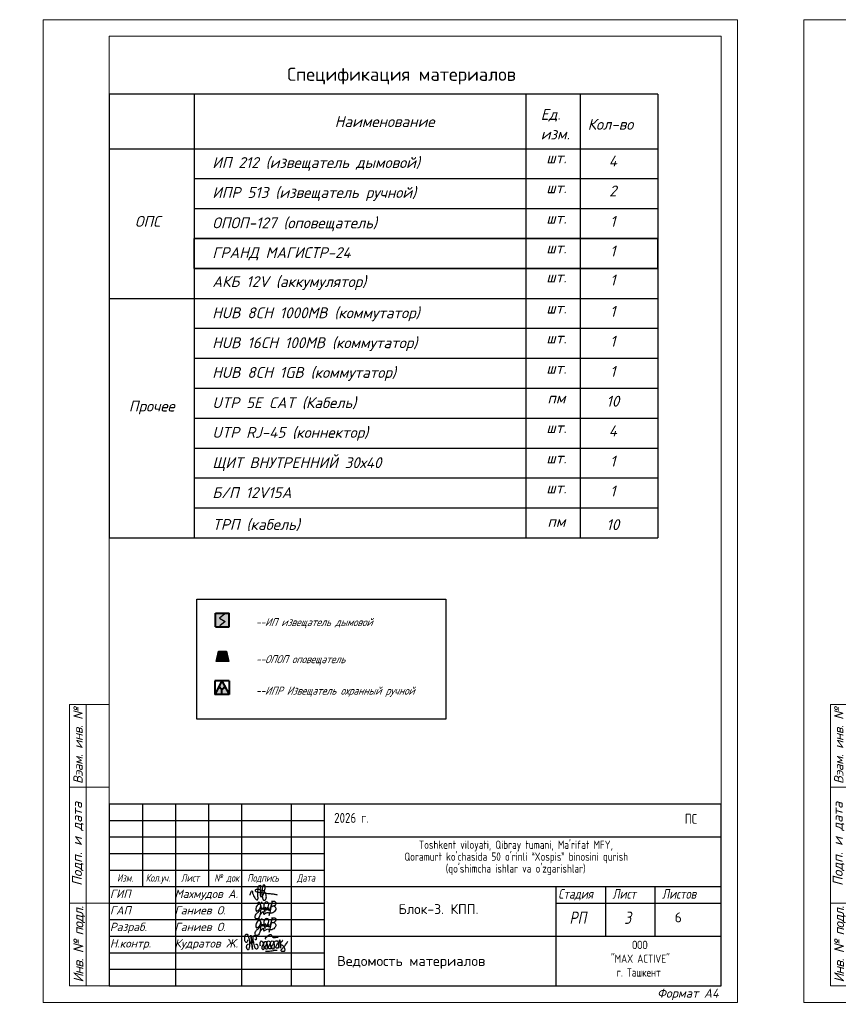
# Model space of a CAD drawing. Header units: millimetres. Extents: x 432047 to 29405049, y -633596 to -603809.
# Tile 3 of 8: x 548511 to 573266, y -633567 to -603809. Entities that reach past the tile are written whole.
import ezdxf
from ezdxf.enums import TextEntityAlignment as Align

# ---------------------------------------------------------------- set-up
doc = ezdxf.new("R2010")
doc.units = ezdxf.units.MM
doc.linetypes.add('CENTER', pattern=[50.8, 31.75, -6.35, 6.35, -6.35])
for name, color, linetype in [('-SBugo-СТН-Телекамеры', 174, 'Continuous'), ('Пожар - надписи', 7, 'Continuous'), ('Рамка (Sheet frame)', 7, 'Continuous'), ('Тревожная кнопка', 1, 'Continuous')]:
    doc.layers.add(name, color=color, linetype=linetype)
for name, color, linetype, lineweight in [('FA.ПС', 1, 'Continuous', 40), ('HVA. Текст (Text) RU.0', 7, 'Continuous', 13), ('Лист4', 7, 'Continuous', 15), ('Пожар - Свето-звуковой оповещатель', 5, 'Continuous', 25), ('ПС', 1, 'Continuous', 40), ('текст', 7, 'Continuous', 25)]:
    doc.layers.add(name, color=color, linetype=linetype, lineweight=lineweight)
doc.styles.add('Gost_AW', font='isocpeui.ttf', dxfattribs={"width": 0.985, "height": 300})
doc.styles.add('RomanS', font='romans.shx')
doc.styles.add('SPDS1', font='spds.shx', dxfattribs={"width": 0.8})
doc.styles.add('style1', font='isocpeui.ttf', dxfattribs={"height": 80})
doc.styles.add('style4', font='isocpeur.ttf', dxfattribs={"height": 350})
doc.styles.add('ГОСТ', font='isocpeur.ttf', dxfattribs={"oblique": 15, "height": 3.5})
doc.styles.add('ГОСТ 250', font='isocpeui.ttf', dxfattribs={"height": 250})
doc.styles.add('ГОСТ 300', font='isocpeur.ttf', dxfattribs={"width": 0.8, "height": 300})

# ---------------------------------------------------------------- blocks, each defined once
blk = doc.blocks.new('A$C113E50ED')
at = {"layer": '-SBugo-СТН-Телекамеры', "linetype": 'Continuous', "lineweight": 30, "ltscale": 10, "true_color": 0xffffff}
h = blk.add_hatch(color=7, dxfattribs=at)
h.dxf.hatch_style = 1
h.paths.add_polyline_path([(281, 237), (-299, 237), (-299, -343), (281, -343)])
at = {"color": 1, "ltscale": 2}
for p, q in [((-299, 237), (281, 237)), ((-299, -343), (-299, 237)), ((-299, 237), (281, 237)), ((281, -343), (281, 237)), ((-299, -343), (281, -343))]:
    blk.add_line(p, q, dxfattribs=at)
at = {"layer": 'FA.ПС', "color": 1, "lineweight": 30, "ltscale": 2}
for p, q in [((79, 205), (-140, 25)), ((-140, 25), (103, -113)), ((103, -113), (-116, -292))]:
    blk.add_line(p, q, dxfattribs=at)
blk = doc.blocks.new('Пожар извещатель световой')
at = {"layer": 'Пожар - Свето-звуковой оповещатель', "linetype": 'Continuous', "lineweight": 30, "ltscale": 300, "true_color": 0x000000}
h = blk.add_hatch(color=18, dxfattribs=at)
h.dxf.hatch_style = 1
h.paths.add_polyline_path([(164, 218), (-164, 218), (-273, -218), (273, -218)])
h.paths.add_polyline_path([(-154, 201), (-40, 200), (-139, -203), (-254, -202)], flags=16)
h.paths.add_polyline_path([(-16, 200), (155, 201), (254, -202), (-115, -202)], flags=16)
at = {"layer": 'Пожар - Свето-звуковой оповещатель'}
h = blk.add_hatch(color=40, dxfattribs=at)
h.dxf.hatch_style = 1
h.paths.add_polyline_path([(-260, -208), (0, -208), (0, 208), (-156, 208)])
h.paths.add_polyline_path([(0, -208), (260, -208), (156, 208), (0, 208)])
at = {"layer": 'Пожар - Свето-звуковой оповещатель', "linetype": 'Continuous', "lineweight": 30, "ltscale": 300, "true_color": 0x000000}
h = blk.add_hatch(color=18, dxfattribs=at)
h.dxf.hatch_style = 1
h.paths.add_polyline_path([(153, 208), (-30, 206), (-134, -210), (257, -208)])
h.paths.add_polyline_path([(-33, 200), (155, 201), (254, -203), (-132, -203)], flags=16)
h.paths.add_polyline_path([(-30, 206), (-152, 208), (-256, -209), (-134, -210)])
h.paths.add_polyline_path([(-32, 200), (-131, -202), (-254, -202), (-154, 201)], flags=16)
at = {"layer": 'Пожар - Свето-звуковой оповещатель', "color": 40, "lineweight": 18, "ltscale": 15, "const_width": 20.8}
blk.add_lwpolyline([(-156, 208), (156, 208), (260, -208), (-260, -208)], close=True, dxfattribs=at)
at = {"layer": 'Пожар - Свето-звуковой оповещатель', "color": 18, "linetype": 'Continuous', "lineweight": 30, "ltscale": 300, "true_color": 0x000000}
for points in [[(-273, -218), (-164, 218), (164, 218), (273, -218)], [(-254, -202), (-154, 201), (-40, 200), (-139, -202)]]:
    blk.add_lwpolyline(points, close=True, dxfattribs=at)
at = {"layer": 'Пожар - Свето-звуковой оповещатель', "color": 40, "lineweight": 18, "ltscale": 15, "const_width": 41.6}
blk.add_lwpolyline([(-156, -208), (-52, 208)], dxfattribs=at)
at = {"layer": 'Пожар - Свето-звуковой оповещатель', "color": 18, "linetype": 'Continuous', "lineweight": 30, "ltscale": 300, "true_color": 0x000000}
blk.add_lwpolyline([(-33, 201), (156, 201), (254, -203), (-132, -203), (-33, 198)], dxfattribs=at)
blk = doc.blocks.new('A$C5AE31C8E')
at = {"layer": 'Тревожная кнопка', "ltscale": 300, "true_color": 0xffffff}
h = blk.add_hatch(color=7, dxfattribs=at)
h.dxf.hatch_style = 1
h.paths.add_polyline_path([(0, 143), (-152, -143), (152, -143)])
at = {"layer": 'Тревожная кнопка', "lineweight": 40}
for p, q in [((152, 143), (-152, 143)), ((-152, 143), (-152, -143)), ((0, 143), (-152, -143)), ((0, 143), (152, -143)), ((152, 143), (152, -143)), ((152, -143), (-152, -143)), ((0, -134), (0, -26))]:
    blk.add_line(p, q, dxfattribs=at)
blk.add_arc((0, 27), 52.5, 192.8151, 347.1849, dxfattribs=at)
blk = doc.blocks.new('Штамп боковой')
at = {"layer": 'Рамка (Sheet frame)', "color": 7, "lineweight": -2}
for p, q in [((0.65, 85), (12.65, 85)), ((0.65, 85), (0.65, 0)), ((5.65, 85), (5.65, 0)), ((12.65, 0), (12.65, 85)), ((0.65, 60), (12.65, 60)), ((0.65, 25), (12.65, 25)), ((0.65, 0), (12.65, 0))]:
    blk.add_line(p, q, dxfattribs=at)
at = {"layer": 'Рамка (Sheet frame)', "color": 7, "lineweight": -2, "rotation": 90, "style": 'ГОСТ'}
for s, insert, char_height, width, attachment_point in [('{\\T0.95;\\C256;Вэам. инв. №}', (1.8, 61.01), 2.8, 25, 1), ('{\\C256;Подп. и дата}', (3.12, 42.91), 3, 28.9392, 5), ('{\\T0.9;\\C256;Инв. № подл.}', (1.8, 1.01), 3, 28.7362, 1)]:
    blk.add_mtext(s, dxfattribs=dict(at, insert=insert, char_height=char_height, width=width, attachment_point=attachment_point))
blk = doc.blocks.new('A4')
at = {"layer": 'Рамка (Sheet frame)', "color": 7, "lineweight": 20}
for p, q in [((0, 297), (210, 297)), ((0, 297), (0, 0)), ((210, 297), (210, 0)), ((20, 292), (205, 292)), ((20, 292), (20, 5)), ((205, 292), (205, 5)), ((20, 60), (20, 5)), ((20, 5), (205, 5)), ((0, 0), (210, 0))]:
    blk.add_line(p, q, dxfattribs=at)
blk.add_blockref('Штамп боковой', (7.35, 5), dxfattribs=at)
at = {"layer": 'Рамка (Sheet frame)', "color": 6, "ltscale": 0.3, "insert": (194.97, 2.41), "char_height": 2.7, "width": 22.1779, "attachment_point": 5, "style": 'ГОСТ'}
blk.add_mtext('Формат А4', dxfattribs=at)
blk = doc.blocks.new('A$C4c4061ee')
at = {"color": 184, "lineweight": 30}
blk.add_spline([(-39.7, -7.1), (-36.8, 4), (-34, 7.9), (-31.2, -0.1), (-24.1, -16.2), (-16.7, -23.5), (-13.9, -23.5), (-12.5, -17.9), (-12.5, 12.7), (-8.3, 24.8), (-4.4, 27), (-3.4, 21.4), (-5.7, 12.9), (-4.4, 8), (-4.4, -10), (-2, -12.6), (3.3, -10), (9.6, 6.1), (12.6, 19.5), (7.6, 28.9), (4.7, 26.6), (2.4, 16.6), (1.1, -1.2), (2.9, -14.2), (6.8, -24.8), (10.9, -24.8), (15, -21.3), (16.5, -17.2), (16.5, -9.9), (12, 2), (5.9, 7.4), (-2.7, 10.3), (-10, 12.1), (-17, 12.1), (-21.5, 11.2), (-22.5, 7.7), (-20, 5.4), (-14, 3.7), (-0.7, 1.8), (11, 0.5), (22.2, -1.2), (37.6, -2.6), (43.5, -3.6), (49.3, -4.5), (54.9, -6.4)], degree=3, dxfattribs=at)
blk = doc.blocks.new('x2')
at = {"color": 184, "lineweight": 30}
for points in [[(78585, 16823), (78585, 16800), (78578, 16780), (78566, 16779), (78552, 16793), (78544, 16821), (78544, 16860), (78552, 16896), (78564, 16910), (78580, 16912), (78601, 16877), (78616, 16818), (78621, 16768), (78619, 16720), (78611, 16676), (78602, 16660), (78593, 16657), (78581, 16669), (78573, 16701), (78576, 16724), (78584, 16740), (78594, 16748), (78603, 16750)], [(78621, 16751), (78648, 16780), (78651, 16827), (78645, 16873), (78641, 16894), (78640, 16890), (78642, 16883), (78649, 16847), (78651, 16827), (78656, 16789), (78660, 16746), (78664, 16706), (78667, 16672), (78670, 16661), (78668, 16666), (78667, 16673), (78662, 16732), (78659, 16755), (78657, 16779), (78656, 16786), (78664, 16778), (78674, 16781), (78681, 16806), (78681, 16850), (78685, 16876), (78696, 16889), (78711, 16888), (78728, 16865), (78731, 16843), (78727, 16825), (78716, 16823), (78709, 16824)], [(78681, 16802), (78685, 16767), (78695, 16721), (78707, 16692), (78720, 16679), (78739, 16676), (78754, 16683), (78761, 16706), (78756, 16725), (78748, 16738), (78736, 16746), (78724, 16744), (78721, 16737)], [(78797, 16717), (78799, 16789), (78806, 16801), (78818, 16800), (78841, 16772), (78848, 16732), (78854, 16681), (78849, 16663), (78835, 16661), (78825, 16677), (78828, 16710), (78841, 16744), (78856, 16774), (78870, 16795), (78889, 16793), (78903, 16760), (78909, 16701), (78909, 16673), (78892, 16667), (78877, 16683), (78882, 16713), (78895, 16740), (78901, 16769), (78910, 16791), (78930, 16803), (78950, 16791), (78958, 16755), (78963, 16717), (78965, 16682), (78952, 16673), (78932, 16676), (78931, 16706), (78946, 16742), (78966, 16782), (78978, 16800), (79002, 16799), (79017, 16771), (79021, 16716), (79017, 16685), (79006, 16671), (78991, 16674), (78983, 16708), (78998, 16742), (79019, 16775), (79039, 16800), (79068, 16805), (79086, 16776), (79091, 16716), (79082, 16687), (79061, 16684), (79050, 16697), (79066, 16740), (79088, 16767), (79107, 16798), (79110, 16823), (79111, 16819), (79125, 16691), (79125, 16695), (79121, 16755), (79122, 16767), (79132, 16785), (79154, 16805), (79162, 16810), (79158, 16808)], [(78886, 16827), (78881, 16847), (78905, 16877), (78937, 16904), (78959, 16908), (78977, 16898), (78986, 16880), (78997, 16864), (79013, 16858), (79041, 16860), (79061, 16865), (79080, 16864), (79086, 16862)], [(79121, 16760), (79131, 16746), (79145, 16737), (79160, 16728), (79174, 16710), (79187, 16686), (79192, 16665), (79190, 16644), (79182, 16633), (79161, 16630), (79145, 16632), (79135, 16643), (79134, 16657), (79144, 16670), (79157, 16684), (79172, 16700), (79187, 16716), (79206, 16740), (79225, 16769), (79240, 16791)], [(78879, 16636), (78919, 16635), (78966, 16642), (79009, 16647), (79042, 16654), (79068, 16654)]]:
    blk.add_spline(points, degree=3, dxfattribs=at)
blk = doc.blocks.new('Odil Ganiyev')
at = {"color": 184, "lineweight": 30}
for points, knots in [([(278093, -189111), (278063, -189124), (277979, -189180), (277976, -189469), (278121, -189357), (278159, -189260), (278167, -189222)], [0, 0, 0, 0, 84.01965, 319.3343, 434.006974, 519.963926, 519.963926, 519.963926, 519.963926]), ([(278167, -189222), (278181, -189151), (278171, -189084), (278111, -189103), (278093, -189111)], [526.826092, 526.826092, 526.826092, 526.826092, 665.559085, 706.396126, 706.396126, 706.396126, 706.396126]), ([(278396, -189316), (278466, -189243), (278495, -189145), (278487, -189009), (278378, -188944), (278332, -188998), (278319, -189020), (278305, -189050), (278280, -189134), (278300, -189288), (278388, -189386)], [0, 0, 0, 0, 210.331661, 341.544209, 437.993539, 521.209993, 521.209993, 521.209993, 602.643394, 823.015149, 823.015149, 823.015149, 823.015149]), ([(278617, -189118), (278680, -189058), (278780, -189127), (278817, -189262), (278675, -189400), (278595, -189412), (278531, -189410)], [498.211239, 498.211239, 498.211239, 498.211239, 560.962433, 628.560844, 789.184895, 992.203079, 992.203079, 992.203079, 992.203079]), ([(278604, -188939), (278630, -188908), (278658, -188890), (278746, -188897), (278776, -188980), (278743, -189054), (278691, -189101), (278617, -189118)], [0, 0, 0, 0, 59.301687, 137.83445, 232.671471, 306.955654, 371.443461, 371.443461, 371.443461, 371.443461])]:
    blk.add_open_spline(points, degree=3, knots=knots, dxfattribs=at)
for points in [[(278009, -189095), (278081, -189029), (278139, -189055), (278204, -188993)], [(278218, -189288), (278220, -189298), (278251, -189229), (278258, -189294), (278315, -189206), (278295, -189231), (278320, -189288), (278380, -189198), (278355, -189239), (278384, -189286), (278449, -189192), (278428, -189223), (278438, -189281), (278515, -189197), (278494, -189208), (278505, -189282), (278604, -188932), (278563, -189514)], [(278174, -189155), (278173, -189633), (278135, -189699), (278036, -189702), (278008, -189605), (278074, -189469), (278128, -189405), (278218, -189288)], [(278213, -189509), (278316, -189388), (278340, -189483), (278421, -189425), (278521, -189382)]]:
    blk.add_spline(points, degree=3, dxfattribs=at)
blk = doc.blocks.new('sdfbee333')
for name, p, xscale, yscale, zscale in [('A$C4c4061ee', (-5236, 1235), 8.662286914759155, 8.662286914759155, 8.662286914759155), ('x2', (-151986, -31497), 1.86192246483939, 1.86192246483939, 1.86192246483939)]:
    blk.add_blockref(name, p, dxfattribs=dict(xscale=xscale, yscale=yscale, zscale=zscale))
at = {"xscale": 0.7425847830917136, "yscale": 0.7425847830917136, "zscale": 0.7425847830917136, "rotation": 351.5695638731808}
for p in [(-189002, 170084), (-189002, 169584)]:
    blk.add_blockref('Odil Ganiyev', p, dxfattribs=at)
at = {"ltscale": 100, "style": 'ГОСТ 300', "width": 0.8}
for s, p in [('2026 г.', (-3042, 3357)), ('ПС', (7559, 3328))]:
    blk.add_text(s, height=300, dxfattribs=at).set_placement(p)
at = {"linetype": 'Continuous', "lineweight": 25, "style": 'ГОСТ 250'}
for s, p in [('ГИП', (-9822, 1088)), ('Махмудов А.', (-7867, 1088)), ('ГАП', (-9822, 588)), ('Ганиев О.', (-7867, 588)), ('Разраб.', (-9823, 88)), ('Ганиев О.', (-7867, 88)), ('Н.контр.', (-9822, -412)), ('Кудратов Ж.', (-7867, -412))]:
    blk.add_text(s, height=250, dxfattribs=at).set_placement(p)
at = {"ltscale": 100, "insert": (-3261, 2821), "char_height": 250, "width": 11326.72, "attachment_point": 1, "line_spacing_factor": 0.862598, "style": 'ГОСТ 300'}
blk.add_mtext("\\pi2783.35799;Toshkent viloyati, Qibray tumani, Ma'rifat MFY, \\P\\pi2343.35799;Qoramurt ko'chasida 50 o'rinli “Xospis” binosini qurish \\P\\pi3593.35799;(qo'shimcha ishlar va o'zgarishlar) ", dxfattribs=at)
at = {"color": 5, "insert": (7364, 500), "char_height": 300, "width": 1500, "attachment_point": 5, "style": 'style4'}
blk.add_mtext('6', dxfattribs=at)
at = {"ltscale": 100, "insert": (3140, -206), "char_height": 250, "width": 6095.63, "attachment_point": 1, "style": 'ГОСТ 300'}
blk.add_mtext('\\pi2827.81725;ООО \\P\\pi2187.81725;"MAX ACTIVE" \\P\\pi2357.81725;г. Ташкент', dxfattribs=at)
at = {"layer": 'текст', "color": 0, "lineweight": 25, "insert": (114, 750), "char_height": 300, "width": 7000, "attachment_point": 5, "style": 'style4'}
blk.add_mtext('Блок-3. КПП.', dxfattribs=at)

msp = doc.modelspace()

# ---------------------------------------------------------------- linework, layer by layer
for p, q in [((551221.06, -627508.66), (569721.06, -627508.66)), ((551221.06, -627508.66), (551221.06, -633008.66)), ((552221.06, -627508.66), (552221.06, -630008.66)), ((553221.06, -627508.66), (553221.06, -633008.66)), ((554221.06, -627508.66), (554221.06, -630008.66)), ((555221.06, -627508.66), (555221.06, -633008.66)), ((556721.06, -627508.66), (556721.06, -633008.66)), ((557721.06, -627508.66), (557721.06, -633008.66)), ((551221.06, -628008.66), (557721.06, -628008.66)), ((551221.06, -628508.66), (557721.06, -628508.66)), ((557721.06, -628508.66), (569721.06, -628508.66)), ((551221.06, -629008.66), (557721.06, -629008.66)), ((551221.06, -629508.66), (557721.06, -629508.66)), ((551221.06, -630008.66), (569721.06, -630008.66)), ((564721.06, -630008.66), (564721.06, -633008.66)), ((566221.06, -630008.66), (566221.06, -630508.66)), ((566221.06, -630008.66), (566221.06, -631508.66)), ((566221.06, -630008.66), (566221.06, -631508.66)), ((567721.06, -630008.66), (567721.06, -630508.66)), ((567721.06, -630008.66), (567721.06, -631508.66)), ((567721.06, -630008.66), (567721.06, -631508.66)), ((551221.06, -630508.66), (557721.06, -630508.66)), ((564721.06, -630508.66), (569721.06, -630508.66)), ((551221.06, -631008.66), (557721.06, -631008.66)), ((551221.06, -631508.66), (569721.06, -631508.66)), ((551221.06, -632008.66), (557721.06, -632008.66)), ((551221.06, -632508.66), (557721.06, -632508.66))]:
    msp.add_line(p, q)
for points in [[(563819.69, -606063.6), (563819.69, -619468.13)], [(565464.35, -606063.6), (565464.35, -607708.26)], [(565464.35, -606063.6), (565464.35, -619468.13)], [(551221.06, -633008.66), (569721.06, -633008.66), (569721.06, -627508.66)], [(551221.06, -633008.66), (569721.06, -633008.66), (569721.06, -627508.66)], [(551221.06, -633008.66), (569721.06, -633008.66), (569721.06, -627508.66)], [(551221.06, -633008.66), (569721.06, -633008.66), (569721.06, -627508.66)]]:
    msp.add_lwpolyline(points)
at = {"color": 1, "lineweight": 30}
msp.add_lwpolyline([(553865.56, -621321.66), (561401.45, -621321.66), (561401.45, -624944.11), (553865.56, -624944.11)], close=True, dxfattribs=at)
at = {"layer": 'Defpoints', "color": 1, "lineweight": 35, "ltscale": 100}
msp.add_lwpolyline([(553787.67, -610422.07), (567809.56, -610422.07), (567809.56, -611326.68), (553787.67, -611326.68)], close=True, dxfattribs=at)
at = {"layer": 'Рамка (Sheet frame)', "ltscale": 2}
for p, q in [((551221.06, -607708.26), (567809.56, -607708.26)), ((553787.67, -608612.86), (567809.56, -608612.86)), ((553787.67, -609517.47), (567809.56, -609517.47)), ((553787.67, -610422.07), (567809.56, -610422.07)), ((553787.67, -611326.68), (567809.56, -611326.68)), ((551221.06, -612231.28), (567809.56, -612231.28)), ((553787.67, -613135.89), (567809.56, -613135.89)), ((553787.67, -614040.5), (567809.56, -614040.5)), ((553787.67, -614945.1), (567809.56, -614945.1)), ((553787.67, -615849.71), (567809.56, -615849.71)), ((553787.67, -616754.31), (567809.56, -616754.31)), ((553787.67, -617658.92), (567809.56, -617658.92)), ((553787.67, -618563.52), (567809.56, -618563.52)), ((551221.06, -619468.13), (567809.56, -619468.13))]:
    msp.add_line(p, q, dxfattribs=at)
for points in [[(567809.56, -606063.6), (551221.06, -606063.6), (551221.06, -619468.13)], [(553787.67, -606063.6), (553787.67, -619468.13)], [(567809.56, -606063.6), (567809.56, -619468.13)], [(553787.67, -607708.26), (567809.56, -607708.26)]]:
    msp.add_lwpolyline(points, dxfattribs=at)

# ---------------------------------------------------------------- block references
for p in [(511734.05, -631439.82), (537971.53, -631439.82), (561062.58, -631439.82)]:
    msp.add_blockref('sdfbee333', p)
at = {"layer": 'Пожар - надписи', "color": 7, "lineweight": 30, "ltscale": 300}
for name, p, xscale, yscale, zscale in [('Пожар извещатель световой', (554645.01, -623047.05), 0.7127192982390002, 0.7127192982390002, 0.7127192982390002), ('A$C5AE31C8E', (554626.87, -623995.65), 1.425438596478, 1.425438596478, 1.425438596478)]:
    msp.add_blockref(name, p, dxfattribs=dict(at, xscale=xscale, yscale=yscale, zscale=zscale))
at = {"layer": 'ПС', "color": 9, "linetype": 'Continuous', "lineweight": 30, "ltscale": 10, "true_color": 0xc7c8ca, "xscale": 0.7131193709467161, "yscale": 0.7131193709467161, "zscale": 0.7131193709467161}
msp.add_blockref('A$C113E50ED', (554648.43, -621917.44), dxfattribs=at)
at = {"layer": 'Рамка (Sheet frame)', "ltscale": 2, "xscale": 100, "yscale": 100, "zscale": 100}
for p in [(549221.06, -633508.66), (572225, -633508.66)]:
    msp.add_blockref('A4', p, dxfattribs=at)

# ---------------------------------------------------------------- texts
at = {"color": 0, "lineweight": 25, "style": 'ГОСТ 300'}
msp.add_text('Спецификация материалов', height=400, dxfattribs=at).set_placement((556600.47, -605656.79))
at = {"style": 'ГОСТ 250'}
for s, height, p in [('Наименование', 328.9474, (559546.11, -606887.33)), ('шт.', 328.947, (564742.15, -607983.42)), ('4', 328.95, (566446.54, -608080.06)), ('шт.', 328.947, (564742.15, -608888.59)), ('2', 328.95, (566446.54, -608985.23)), ('шт.', 328.947, (564742.15, -609806.43)), ('1', 328.95, (566446.54, -609903.07)), ('шт.', 328.947, (564742.15, -610705.87)), ('1', 328.95, (566446.54, -610802.5)), ('шт.', 328.947, (564742.15, -611582.4)), ('1', 328.95, (566446.54, -611679.03)), ('шт.', 328.947, (564742.15, -612525.43)), ('1', 328.95, (566446.54, -612622.07)), ('шт.', 328.947, (564742.15, -613429.63)), ('1', 328.95, (566446.54, -613526.26)), ('шт.', 328.947, (564742.15, -614342.2)), ('1', 328.95, (566446.54, -614438.83)), ('пм', 328.947, (564742.15, -615242.5)), ('10', 328.947, (566446.54, -615339.13)), ('шт.', 328.947, (564742.15, -616139.74)), ('4', 328.95, (566446.54, -616236.37)), ('шт.', 328.947, (564742.15, -617055.49)), ('1', 328.95, (566446.54, -617152.12)), ('шт.', 328.947, (564742.15, -617959.9)), ('1', 328.95, (566446.54, -618056.53)), ('пм', 328.947, (564742.15, -618973.1)), ('10', 328.947, (566446.54, -619069.74))]:
    msp.add_text(s, height=height, dxfattribs=at).set_placement(p, align=Align.MIDDLE_CENTER)
for s, height, style, p in [('Ед.', 328.947, 'ГОСТ 250', (564266.24, -606835.75)), ('Кол-во', 328.947, 'ГОСТ 250', (565686.82, -607134.04)), ('изм.', 328.947, 'ГОСТ 250', (564266.24, -607427.99)), ('ОПС', 328.947, 'ГОСТ 250', (551996.33, -610068.54)), ('Прочее', 328.947, 'ГОСТ 250', (551810.74, -615650.47)), ('Ведомость материалов', 300, 'RomanS', (558112.2, -632408.46))]:
    msp.add_text(s, height=height, dxfattribs=dict(style=style)).set_placement(p)
for s, height, p in [('ИП 212 (извещатель дымовой)', 328.9474, (554335.9, -608125.93)), ('ИПР 513 (извещатель ручной)', 328.9474, (554335.9, -609031.1)), ('ОПОП-127 (оповещатель)', 328.9474, (554335.9, -609948.94)), ('ГРАНД МАГИСТР-24', 328.9474, (554335.9, -610848.38)), ('АКБ 12V (аккумулятор)', 328.9474, (554335.9, -611724.9)), ('HUB 8CH 1000MB (коммутатор)', 328.9474, (554335.9, -612667.94)), ('HUB 16CH 100MB (коммутатор)', 328.9474, (554335.9, -613572.14)), ('HUB 8CH 1GB (коммутатор)', 328.9474, (554335.9, -614470.62)), ('UTP 5E CAT (Кабель)', 328.9474, (554335.9, -615385.01)), ('UTP RJ-45 (коннектор) ', 328.9474, (554335.9, -616282.25)), ('ЩИТ ВНУТРЕННИЙ 30х40', 328.9474, (554335.9, -617198)), ('Б/П 12V15A', 328.947, (554335.9, -618102.4)), ('TPП (кабель)', 328.9474, (554335.9, -619065.07))]:
    msp.add_text(s, height=height, dxfattribs=at).set_placement(p, align=Align.MIDDLE_LEFT)
at = {"color": 7, "lineweight": 25, "style": 'Gost_AW', "oblique": 10, "width": 0.85}
for s, p in [('--ИП извещатель дымовой', (555645.4, -622136.29)), ('--ОПОП оповещатель', (555645.4, -623257.19)), ('--ИПР Извещатель охранный ручной ', (555645.4, -624208.79))]:
    msp.add_text(s, height=241.4693, dxfattribs=at).set_placement(p)
at = {"style": 'style1', "width": 0.8}
for s, height, p in [('Изм.', 225, (551458.2, -629859.09)), ('Кол.уч.', 225, (552322.8, -629859.09)), ('Лист', 225, (553392.74, -629859.09)), ('№ док', 225, (554396.3, -629859.09)), ('Подпись', 225, (555396.3, -629859.09)), ('Дата', 225, (556896.3, -629859.09)), ('Стадия', 297, (564799.08, -630376.8)), ('Лист', 297, (566435.69, -630376.8)), ('Листов', 297, (567935.69, -630376.8)), ('РП', 371.25, (565135.72, -631136.03)), ('3', 371.25, (566793.66, -631136.14))]:
    msp.add_text(s, height=height, dxfattribs=at).set_placement(p)
at = {"layer": 'HVA. Текст (Text) RU.0', "color": 7, "linetype": 'CENTER', "attachment_point": 4, "style": 'SPDS1'}
for s, insert, char_height, width in [('\\pi18268.08077;{\\fISOCPEUR|b0|i0|c204|p34;ООО "MAX ACTIVE" }', (431852.39, -608342.71), 1585.7444, 51251.8696), ("\\pi959.55897;{\\fISOCPEUR|b0|i1|c204|p34;\\W1;\\C256;Toshkent viloyati, Qibray tumani, Ma'rifat MFY, \\P\\pi775.54382;Qoramurt ko'chasida 50 o'rinli “Xospis” binosini \\P\\pi10012.09685;qurish \\P\\pi3772.81655;(qo'shimcha ishlar va o'zgarishlar)} ", (446030.32, -616843.14), 700, 22624.2695)]:
    msp.add_mtext(s, dxfattribs=dict(at, insert=insert, char_height=char_height, width=width))
at = {"layer": 'Лист4', "color": 0, "insert": (502605.58, -605005.09), "char_height": 300, "width": 18023.3091, "attachment_point": 1, "style": 'ГОСТ'}
msp.add_mtext('\\pi6608.7;Общие указания\\P\\pi0;{\\H1.8333x; }\\P^IНастоящий проект разработан на основании задания на проектирование от заказчика.{\\H1.6481x;\\P^I}Рабочие чертежи разработаны в соответствии с действующими нормами, правилами и стандартами.{\\H1.6276x; }\\P^I{\\C256;Для предупреждения возможности развития пожара, проектом предусмотрено устройство системы охранно-пожарной сигнализации. \\P^IВ помещениях, контролируемых от пожара, приняты дымовые оптико-электронные извещатели ИП 212-41М, ручные пожарные извещатели ИПР 513-10.\\P^IПри срабатывании пожарных извещателей сигналы передаются на приборы приемно-контрольные "Гранд Магистр-12" (далее ППКОП Гранд Магистр-12"), которые необходимо установить в комнате охраны(по месту).\\P^IДля оповещения персонала о пожаре, в здании к ППКОП "Гранд Магистр-12" подключаются комбинированные оповещатели ОПОП 124-7.\\P^IПо степени обеспечения надежности электроснабжения электроприемники охранно-пожарной сигнализации относятся к первой категории.\\P^IДля бесперебойной работы системы охранно-пожарной сигнализации проектом предусмотрено резервное питание от встроенных аккумуляторов, которые обеспечивают питание вышеуказанной системы в дежурном режиме в течении 24ч и в режиме "Тревога" не менее 3ч. }\\P^IВдоль эвакуационных путей в коридорах к установке приняты {\\H1.6249x; }комбинированные оповещатели ОПОП 124-7, установленные на высоте не менее 2,3 м от уровня пола и не менее 0,15 м от уровня потолка.{\\H1.625x; }\\P^IОповещение о пожаре выполнено второго типа согласно ШНК 2.04.09-07 {\\H1.625x; }(Приложение 11).{\\H1.725x;\\P^I}Звуковые сигналы обеспечивают уровень звука не менее 75 ДБА на {\\H1.6792x; }расстоянии 3 м от оповещателя но не более 120 ДБА в любой точке, защищаемого помещения.{\\H1.631x; }\\P^IШлейфы оповещателей ОПОП 124-7 выполнить проводом ПУГНП 2х2,5.{\\H1.6248x; }\\P^IВсе электромонтажные работы вести в соответствии с ПУЭ-2007.{\\H1.6251x; \\P\\pi886.26;\\H0.61535x;\\C256; Также руководствоваться требованиями МСН 2.02.01-97 "Пожарная \\P\\pi0;безопасность зданий и сооружений".}', dxfattribs=at)

doc.saveas('drawing.dxf')
